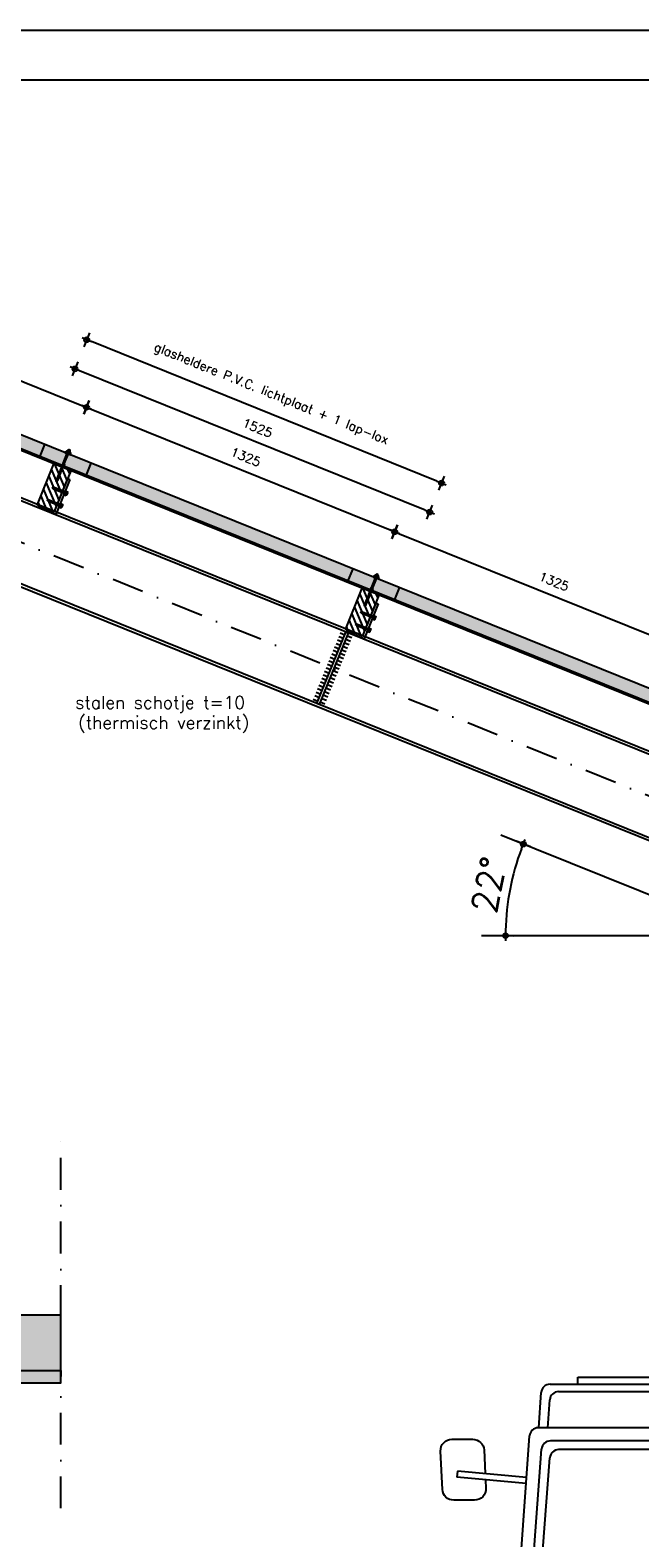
# Model space of a CAD drawing. Extents: x 0 to 38100, y 0 to 35640.
# Tile 32 of 42: x 15469 to 17898, y 29628 to 35640. Entities that reach past the tile are written whole.
import ezdxf

# ---------------------------------------------------------------- set-up
doc = ezdxf.new("R2010")
doc.units = 0
doc.header["$LTSCALE"] = 20
doc.header["$PDMODE"] = 1
doc.header["$PDSIZE"] = -3
doc.linetypes.add('DASHDOT2', pattern=[12.7, 6.35, -3.175, 0, -3.175])
doc.layers.get('0').update_dxf_attribs({"linetype": 'CONTINUOUS'})
doc.layers.get('DEFPOINTS').update_dxf_attribs({"linetype": 'CONTINUOUS'})
for name, color, linetype in [('A--A16--_F123-_SOLID', 27, 'CONTINUOUS'), ('A--A27--_F123-_SOLID', 7, 'CONTINUOUS'), ('A--A28H-_F-2--', 9, 'CONTINUOUS'), ('A--L$1A-_AFBREEKLIJN', 1, 'DASHDOT2'), ('A--L$2A-', 7, 'CONTINUOUS'), ('A--L$2A-_F123-', 1, 'CONTINUOUS'), ('A--L16--', 7, 'CONTINUOUS'), ('A--L16--_F-23-', 7, 'CONTINUOUS'), ('A--L16--_F123-', 3, 'CONTINUOUS'), ('A--L27--_F123-', 1, 'CONTINUOUS'), ('A--L28--', 7, 'CONTINUOUS'), ('A--L28--_F-23-', 7, 'CONTINUOUS'), ('A--L28H-_F-23-', 7, 'CONTINUOUS'), ('A--L28S-_F123-', 1, 'CONTINUOUS'), ('A--L92--', 7, 'CONTINUOUS'), ('A--L92--_F123-', 7, 'CONTINUOUS'), ('A--M$1A-_F123-_MAATV', 7, 'CONTINUOUS'), ('A--T$1A-_F123-_0_18MM', 1, 'CONTINUOUS'), ('A--T$1A-_F123-_0_25MM', 2, 'CONTINUOUS'), ('X--LR---_CP', 7, 'CONTINUOUS')]:
    doc.layers.add(name, color=color, linetype=linetype)
doc.styles.add('0_25', font='ROMANS.shx', dxfattribs={"height": 50})
doc.styles.add('MISO', font='ROMANS.shx')
doc.dimstyles.new('DLV18', dxfattribs={"dimscale": 20, "dimtxt": 1.8, "dimasz": 1, "dimexe": 0, "dimexo": 0, "dimgap": 0, "dimtad": 0, "dimdec": 0, "dimrnd": 1, "dimzin": 0, "dimtxsty": 'MISO', "dimblk1": '$DIMDLV', "dimblk2": '$DIMDLV', "dimsah": 1, "dimcen": 0, "dimse1": 1, "dimse2": 1, "dimclrd": 256, "dimclre": 256, "dimclrt": 1, "dimazin": 3, "dimtfac": 1, "dimtdec": 0, "dimtix": 1, "dimtmove": 0, "dimatfit": 3, "dimtvp": 1.5, "dimtolj": 1, "dimtzin": 0})
doc.dimstyles.new('DLV50', dxfattribs={"dimscale": 20, "dimtxt": 5, "dimasz": 1, "dimexe": 0, "dimexo": 0, "dimgap": 0, "dimtad": 0, "dimdec": 0, "dimrnd": 1, "dimzin": 0, "dimtxsty": 'MISO', "dimblk1": '$DIMDLV', "dimblk2": '$DIMDLV', "dimsah": 1, "dimcen": 0, "dimse1": 1, "dimse2": 1, "dimclrd": 256, "dimclre": 256, "dimclrt": 4, "dimazin": 3, "dimtfac": 1, "dimtdec": 0, "dimtix": 1, "dimtmove": 0, "dimatfit": 3, "dimtvp": 0.86, "dimtolj": 1, "dimtzin": 0})

# ---------------------------------------------------------------- blocks, each defined once
blk = doc.blocks.new('QD28001-')
at = {"layer": 'A--L28--_F-23-', "color": 8, "linetype": 'CONTINUOUS'}
for p, q in [((-3.8, -0.3), (-3.4, 0)), ((-3.4, 0), (3.4, 0)), ((3.4, 0), (3.8, -0.3)), ((-5, -8.1), (-11, -9.7)), ((-11, -10.7), (-11, -9.7)), ((-11, -9.7), (11, -9.7)), ((11, -10.7), (-11, -10.7)), ((-5.5, -7.3), (-4.5, -6.1)), ((-5, -8.1), (-5.5, -7.3)), ((5.5, -7.3), (-5.5, -7.3)), ((5, -8.1), (-5, -8.1)), ((-3.8, -4.8), (-3.8, -0.3)), ((3.8, -4.8), (-3.8, -4.8)), ((3.8, -4.8), (-3.8, -4.8)), ((-2.5, -59), (-2.5, -15.2)), ((-1.9, -4.8), (-1.9, -0.3)), ((1.9, -4.8), (1.9, -0.3)), ((2.5, -59), (2.5, -15.2)), ((3.8, -0.3), (3.8, -4.8)), ((4.5, -6.1), (5.5, -7.3)), ((5, -8.1), (5.5, -7.3)), ((11, -9.7), (5, -8.1)), ((11, -10.7), (11, -9.7)), ((3.3, -89.4), (-3.2, -88)), ((3.3, -91.9), (-3.2, -90.6)), ((3.3, -94.5), (-3.2, -93.1)), ((3.3, -97), (-3.2, -95.7)), ((3.3, -99.6), (-3.2, -98.2)), ((3.3, -102.1), (-3.2, -100.7)), ((3.3, -104.7), (-3.2, -103.3)), ((3.3, -107.2), (-3.2, -105.8)), ((3.3, -109.8), (-3.2, -108.4)), ((3.3, -112.3), (-3.2, -110.9)), ((3.3, -114.9), (-3.2, -113.5)), ((3.3, -117.4), (-3.2, -116)), ((3.3, -120), (-3.2, -118.6)), ((-2.5, -84.4), (-2.5, -67)), ((-2.5, -84.4), (-2.1, -86.8)), ((-2.1, -87.6), (-2.1, -86.8)), ((-2.1, -88.4), (-2.1, -90.2)), ((-2.1, -90.9), (-2.1, -92.7)), ((-2.1, -93.5), (-2.1, -95.3)), ((-2.1, -96), (-2.1, -97.8)), ((-2.1, -98.6), (-2.1, -100.4)), ((-2.1, -101.1), (-2.1, -102.9)), ((-2.1, -103.7), (-2.1, -105.5)), ((-2.1, -106.2), (-2.1, -108)), ((-2.1, -108.8), (-2.1, -110.6)), ((-2.1, -111.3), (-2.1, -113.1)), ((-2.1, -113.9), (-2.1, -115.7)), ((-2.1, -116.4), (-2.1, -118.2)), ((-2.1, -118.9), (-2.1, -120.8)), ((3.3, -86.8), (0.1, -86.2)), ((2.1, -89), (2.1, -87.2)), ((2.1, -89.7), (2.1, -91.6)), ((2.1, -92.3), (2.1, -94.1)), ((2.1, -94.8), (2.1, -96.7)), ((2.1, -97.4), (2.1, -99.2)), ((2.1, -99.9), (2.1, -101.8)), ((2.1, -102.5), (2.1, -104.3)), ((2.1, -105), (2.1, -106.9)), ((2.1, -107.6), (2.1, -109.4)), ((2.1, -110.1), (2.1, -111.9)), ((2.1, -112.7), (2.1, -114.5)), ((2.1, -115.2), (2.1, -117)), ((2.1, -117.8), (2.1, -119.6)), ((2.5, -84.4), (2.2, -86.3)), ((2.5, -84.4), (2.5, -67)), ((3.3, -130.1), (-0.2, -129.4)), ((3.3, -127.5), (0.1, -126.9)), ((3.3, -132.6), (0.3, -132)), ((2.1, -120.3), (2.1, -127)), ((2.1, -120.3), (2.1, -122.1)), ((2.1, -127.9), (2.1, -129.7)), ((2.1, -130.4), (2.1, -132.3))]:
    blk.add_line(p, q, dxfattribs=at)
for points in [[(6.2, -6.1), (-6.2, -6.1), (-6.2, -4.8), (6.2, -4.8)], [(-2.1, -87.6), (3.3, -89.4), (2.1, -89.7), (-3.2, -88)], [(-2.1, -90.2), (3.3, -91.9), (2.1, -92.3), (-3.2, -90.6)], [(-2.1, -92.7), (3.3, -94.5), (2.1, -94.8), (-3.2, -93.1)], [(-2.1, -95.3), (3.3, -97), (2.1, -97.4), (-3.2, -95.7)], [(-2.1, -97.8), (3.3, -99.6), (2.1, -99.9), (-3.2, -98.2)], [(-2.1, -100.4), (3.3, -102.1), (2.1, -102.5), (-3.2, -100.7)], [(-2.1, -102.9), (3.3, -104.7), (2.1, -105), (-3.2, -103.3)], [(-2.1, -105.5), (3.3, -107.2), (2.1, -107.6), (-3.2, -105.8)], [(-2.1, -108), (3.3, -109.8), (2.1, -110.1), (-3.2, -108.4)], [(-2.1, -110.6), (3.3, -112.3), (2.1, -112.7), (-3.2, -110.9)], [(-2.1, -113.1), (3.3, -114.9), (2.1, -115.2), (-3.2, -113.5)], [(-2.1, -115.7), (3.3, -117.4), (2.1, -117.8), (-3.2, -116)], [(-2.1, -118.2), (3.3, -120), (2.1, -120.3), (-3.2, -118.6)], [(2.1, -87.2), (0.1, -86.2), (2.1, -86.3), (3.3, -86.8)], [(2.1, -127.9), (0.1, -126.9), (2.1, -127), (3.3, -127.5)]]:
    blk.add_lwpolyline(points, close=True, dxfattribs=at)
for points in [[(-2.5, -67), (-1.9, -63.3), (-1.9, -59), (-3.7, -59, 0.215905), (-2.5, -67, 0.240288)], [(2.5, -67), (1.9, -63.3), (1.9, -59), (3.7, -59, -0.215905), (2.5, -67, -0.240288)], [(-2.1, -126.5, -0.245375), (-1.3, -126.9, -0.082052), (-0.2, -129.2, -0.040501), (0.3, -131.9, -0.029739), (0.5, -135.6, -0.004166)]]:
    blk.add_lwpolyline(points, format="xyb", dxfattribs=at)
for points in [[(-2.1, -118.9), (-2.1, -128.3), (-3.2, -128.7), (-2.1, -129.1), (-2.1, -130.9), (-3.2, -131.3), (-2.1, -131.6), (-2.1, -134), (0, -136.1), (2.1, -134), (2.1, -133)], [(-0.3, -128.9), (3.3, -130.1), (2.1, -130.4), (-0.1, -129.7)], [(0.3, -131.7), (3.3, -132.6), (2.1, -133), (0.4, -132.4)]]:
    blk.add_lwpolyline(points, dxfattribs=at)
for centre, radius, start, end in [((-2.9, -1.6), 1.57, 52.12053, 127.87947), ((0, -5.8), 5.77, 70.52918, 109.47082), ((2.9, -1.6), 1.57, 52.12053, 127.87947), ((-5.9, -16.8), 6.13, 100.63959, 178.42907), ((0, -65.2), 50, 76.11686, 103.88314), ((5.8, -16.8), 6.13, 1.57098, 79.36096)]:
    blk.add_arc(centre, radius, start, end, dxfattribs=at)
at = {"layer": 'X--LR---_CP', "linetype": 'CONTINUOUS'}
blk.add_point((0, 0), dxfattribs=at)
blk = doc.blocks.new('QD28002-')
at = {"layer": 'A--L28--_F-23-', "color": 8, "linetype": 'CONTINUOUS'}
for p, q in [((-10.2, 0), (-10.2, 3)), ((10.3, 3), (-10.2, 3)), ((10.3, 0), (-10.2, 0)), ((-7.5, 10.5), (7.5, 10.5)), ((-7.5, 3), (-7.5, 10.5)), ((-3.8, 3), (-3.8, 10.5)), ((0, 15), (0, -54.5)), ((3.7, 3), (3.7, 10.5)), ((7.5, 3), (7.5, 10.5)), ((10.3, 0), (10.3, 3)), ((-1.9, 0), (-4.7, -1)), ((4.7, -2.2), (-4.7, -5.5)), ((4.7, -6.7), (-4.7, -10)), ((4.7, -11.2), (-4.7, -14.5)), ((4.7, -15.7), (-4.7, -19)), ((4.7, -20.2), (-4.7, -23.5)), ((4.7, -24.7), (-4.7, -28)), ((4.7, -29.2), (-4.7, -32.5)), ((4.7, -33.7), (-4.7, -37)), ((4.7, -38.2), (-4.7, -41.5)), ((4.7, -42.7), (-4.7, -46)), ((-3.2, 0), (-3.2, -46.3)), ((-3.2, -46.3), (-1.5, -50)), ((1.5, -50), (-1.5, -50)), ((3.2, -46.3), (1.5, -50)), ((3.2, 0), (3.2, -46.3))]:
    blk.add_line(p, q, dxfattribs=at)
for centre, major_axis, ratio, start_param, end_param in [((-5.6, 9), (-1.87, 0), 0.8, -3.141593, 0), ((0, 9), (-3.75, 0), 0.4, 3.141592, 6.283189), ((5.6, 9), (-1.87, 0), 0.8, -3.141593, 0)]:
    blk.add_ellipse(centre, major_axis=major_axis, ratio=ratio, start_param=start_param, end_param=end_param, dxfattribs=at)
at = {"layer": 'X--LR---_CP', "linetype": 'CONTINUOUS'}
blk.add_point((0, 0), dxfattribs=at)
blk = doc.blocks.new('*X7')
at = {"color": 0}
for p, q in [((16538.7, 19791.4), (16608.4, 19861.1)), ((16538.7, 19819.7), (16580.2, 19861.1)), ((16538.7, 19848), (16551.9, 19861.1)), ((16538.7, 19763.1), (16613.7, 19838.1)), ((16538.7, 19734.8), (16613.7, 19809.8)), ((16538.7, 19706.6), (16613.7, 19781.6)), ((16546.6, 19686.1), (16613.7, 19753.3)), ((16574.9, 19686.1), (16613.7, 19725)), ((16603.2, 19686.1), (16613.7, 19696.7))]:
    blk.add_line(p, q, dxfattribs=at)
blk = doc.blocks.new('QD28H46-')
at = {"layer": 'A--L28H-_F-23-', "color": 2}
blk.add_lwpolyline([(0, 0), (0, 175), (75, 175), (75, 0)], close=True, dxfattribs=at)
at = {"layer": 'X--LR---_CP'}
blk.add_point((0, 0), dxfattribs=at)
at = {"layer": 'A--A28H-_F-2--'}
blk.add_blockref('*X7', (-16538.7, -19686.1), dxfattribs=at)
blk = doc.blocks.new('QD20601-')
at = {"layer": 'A--L28--_F-23-', "color": 1, "linetype": 'CONTINUOUS'}
blk.add_lwpolyline([(-9, 141), (-9, -9), (66, -9), (66, 0), (0, 0), (0, 0), (0, 141)], close=True, dxfattribs=at)
at = {"layer": 'X--LR---_CP', "linetype": 'CONTINUOUS'}
blk.add_point((0, 0), dxfattribs=at)
blk = doc.blocks.new('QD28003-')
at = {"layer": 'X--LR---_CP', "linetype": 'CONTINUOUS'}
blk.add_point((0, 0), dxfattribs=at)
at = {"layer": 'A--L28--', "color": 1, "linetype": 'CONTINUOUS'}
for name, p in [('QD28001-', (0, 74.1)), ('QD28H46-', (-37.5, -175)), ('QD20601-', (-37.5, -175))]:
    blk.add_blockref(name, p, dxfattribs=at)
at = {"layer": 'A--L28--', "color": 1, "linetype": 'CONTINUOUS', "rotation": 90}
for p in [(-46.5, -91), (-46.5, -144.3)]:
    blk.add_blockref('QD28002-', p, dxfattribs=at)
blk = doc.blocks.new('$DIMDLV')
at = {"color": 0}
for p, q in [((-1, 0), (1, 0)), ((0, -1.5), (0, 1.5))]:
    blk.add_line(p, q, dxfattribs=at)
blk.add_circle((0, 0), 0.5, dxfattribs=at)
blk = doc.blocks.new('*D98')
at = {"layer": 'A--M$1A-_F123-_MAATV'}
blk.add_line((15711.7, 34128.6), (16903.2, 33647.2), dxfattribs=at)
at = {"layer": 'DEFPOINTS', "color": 0}
for p in [(15596.7, 33897.3), (16921.7, 33639.7), (16825.2, 33401)]:
    blk.add_point(p, dxfattribs=at)
at = {"layer": 'A--M$1A-_F123-_MAATV', "xscale": 20, "yscale": 20, "zscale": 20}
for p, rotation in [((15693.2, 34136.1), 157.9999999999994), ((16921.7, 33639.7), 337.9999999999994)]:
    blk.add_blockref('$DIMDLV', p, dxfattribs=dict(at, rotation=rotation))
at = {"layer": 'A--M$1A-_F123-_MAATV', "color": 1, "insert": (16327.7, 33938), "char_height": 36, "attachment_point": 5, "rotation": 338, "style": 'MISO'}
blk.add_mtext('\\A1;1325', dxfattribs=at)
blk = doc.blocks.new('*D97')
at = {"layer": 'A--M$1A-_F123-_MAATV'}
blk.add_line((17042.7, 33725.7), (15665.8, 34282), dxfattribs=at)
at = {"layer": 'DEFPOINTS', "color": 0}
for p in [(15647.3, 34289.4), (15525.5, 33988.1), (16939.5, 33416.8)]:
    blk.add_point(p, dxfattribs=at)
at = {"layer": 'A--M$1A-_F123-_MAATV', "xscale": 20, "yscale": 20, "zscale": 20}
for p, rotation in [((15647.3, 34289.4), 157.9999999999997), ((17061.2, 33718.2), 337.9999999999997)]:
    blk.add_blockref('$DIMDLV', p, dxfattribs=dict(at, rotation=rotation))
at = {"layer": 'A--M$1A-_F123-_MAATV', "color": 1, "insert": (16374.5, 34053.9), "char_height": 36, "attachment_point": 5, "rotation": 338, "style": 'MISO'}
blk.add_mtext('\\A1;1525', dxfattribs=at)
blk = doc.blocks.new('*D94')
at = {"layer": 'A--M$1A-_F123-_MAATV'}
blk.add_line((14483.2, 34625), (15674.6, 34143.6), dxfattribs=at)
at = {"layer": 'DEFPOINTS', "color": 0}
for p in [(14368.2, 34393.7), (15693.2, 34136.1), (15596.7, 33897.3)]:
    blk.add_point(p, dxfattribs=at)
at = {"layer": 'A--M$1A-_F123-_MAATV', "xscale": 20, "yscale": 20, "zscale": 20}
for p, rotation in [((14464.7, 34632.4), 157.9999999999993), ((15693.2, 34136.1), 337.9999999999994)]:
    blk.add_blockref('$DIMDLV', p, dxfattribs=dict(at, rotation=rotation))
at = {"layer": 'A--M$1A-_F123-_MAATV', "color": 1, "insert": (15099.1, 34434.3), "char_height": 36, "attachment_point": 5, "rotation": 338, "style": 'MISO'}
blk.add_mtext('\\A1;1325', dxfattribs=at)
blk = doc.blocks.new('*D99')
at = {"layer": 'A--M$1A-_F123-_MAATV'}
blk.add_line((16940.2, 33632.2), (18131.7, 33150.9), dxfattribs=at)
at = {"layer": 'DEFPOINTS', "color": 0}
for p in [(16825.2, 33401), (18150.2, 33143.4), (18053.8, 32904.6)]:
    blk.add_point(p, dxfattribs=at)
at = {"layer": 'A--M$1A-_F123-_MAATV', "xscale": 20, "yscale": 20, "zscale": 20}
for p, rotation in [((16921.7, 33639.7), 158), ((18150.2, 33143.4), 337.9999999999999)]:
    blk.add_blockref('$DIMDLV', p, dxfattribs=dict(at, rotation=rotation))
at = {"layer": 'A--M$1A-_F123-_MAATV', "color": 1, "insert": (17556.2, 33441.6), "char_height": 36, "attachment_point": 5, "rotation": 338, "style": 'MISO'}
blk.add_mtext('\\A1;1325', dxfattribs=at)
blk = doc.blocks.new('*D93')
at = {"layer": 'A--M$1A-_F123-_MAATV', "linetype": 'CONTINUOUS'}
blk.add_arc((18338.2, 32029.3), 975.1, 159.17521, 178.82479, dxfattribs=at)
at = {"layer": 'DEFPOINTS', "color": 0, "linetype": 'CONTINUOUS'}
for p in [(17344.8, 32430.7), (17394.9, 32276.2), (17266.7, 32029.3), (18338.2, 32029.3), (18338.2, 32029.3)]:
    blk.add_point(p, dxfattribs=at)
at = {"layer": 'A--M$1A-_F123-_MAATV', "linetype": 'CONTINUOUS', "xscale": 20, "yscale": 20, "zscale": 20}
for p, rotation in [((17434.1, 32394.6), 68.58760538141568), ((17363.1, 32029.3), 269.4123946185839)]:
    blk.add_blockref('$DIMDLV', p, dxfattribs=dict(at, rotation=rotation))
at = {"layer": 'A--M$1A-_F123-_MAATV', "color": 4, "linetype": 'CONTINUOUS', "insert": (17296.6, 32231.8), "char_height": 100, "attachment_point": 5, "rotation": 79, "style": 'MISO'}
blk.add_mtext('\\A1;22°', dxfattribs=at)
blk = doc.blocks.new('QD92011-')
at = {"layer": 'A--L92--_F123-', "color": 1}
for p, q in [((-506.2, 2666.2), (184.2, 2666.2)), ((-394.7, 2695), (213.2, 2695)), ((-394.7, 2666.2), (-394.7, 2695)), ((279.3, 2695), (394.7, 2695)), ((285.8, 2666.2), (506.2, 2666.2)), ((394.7, 2666.2), (394.7, 2695)), ((-551.1, 2492.5), (-541.1, 2633.7)), ((-515.2, 2492.5), (-507.3, 2604.3)), ((-472.4, 2636.8), (163.4, 2636.8)), ((148.4, 2277.3), (148.4, 2606.5)), ((217.1, 2580.3), (250, 2604.7)), ((282.3, 2636.8), (472.4, 2636.8)), ((515.2, 2492.5), (507.3, 2604.3)), ((551.1, 2492.5), (541.1, 2633.7)), ((217.1, 2277.3), (217.1, 2580.3)), ((148.4, 2492.5), (-552.9, 2492.5)), ((551.1, 2492.5), (217.1, 2492.5)), ((-641.2, 1723.8), (-587.8, 2460)), ((-586.3, 1784.5), (-539.5, 2408)), ((148.4, 2440.5), (-504.6, 2440.5)), ((148.4, 2405.5), (-472, 2405.5)), ((504.6, 2440.5), (217.1, 2440.5)), ((472, 2405.5), (217.1, 2405.5)), ((586.3, 1784.5), (539.5, 2408)), ((641.2, 1723.8), (587.8, 2460)), ((-548.7, 1819.5), (-506.9, 2373)), ((548.7, 1819.5), (506.9, 2373)), ((-875.4, 2319.9), (-877.6, 2295.5)), ((-601.6, 2270.6), (-877.6, 2295.5)), ((-599.8, 2295.1), (-875.4, 2319.9)), ((599.8, 2295.1), (875.4, 2319.9)), ((601.6, 2270.6), (877.6, 2295.5)), ((875.4, 2319.9), (877.6, 2295.5)), ((112.1, 2178.9), (148.4, 2277.3)), ((148.4, 2277.3), (217.1, 2277.3)), ((182.8, 2277.3), (182.8, 1687.3)), ((253.5, 2178.9), (217.1, 2277.3)), ((112.1, 1687.3), (112.1, 2178.9)), ((253.5, 1687.3), (253.5, 2178.9)), ((-1067.7, 1757.7), (-1067.7, 1695.7)), ((-638.7, 1757.7), (-1067.7, 1757.7)), ((-940.3, 1693.6), (-940.3, 1757.7)), ((-551.4, 1746.9), (112.1, 1746.9)), ((-513.8, 1782), (112.1, 1782)), ((253.5, 1782), (513.8, 1782)), ((253.5, 1746.9), (551.4, 1746.9)), ((638.7, 1757.7), (1067.7, 1757.7)), ((940.3, 1693.6), (940.3, 1757.7)), ((1067.7, 1757.7), (1067.7, 1695.7)), ((-1067.7, 1695.7), (-641.2, 1688.8)), ((-641.2, 929.8), (-641.2, 1723.8)), ((112.1, 1710.4), (-641.2, 1710.4)), ((-599.2, 1710.4), (-599.2, 1058.1)), ((264, 1687.3), (-264, 1687.3)), ((641.2, 1710.4), (253.5, 1710.4)), ((599.2, 1710.4), (599.2, 1058.1)), ((641.2, 929.8), (641.2, 1723.8)), ((1067.7, 1695.7), (641.2, 1688.8)), ((-293.7, 1670.9), (-599.2, 1670.9)), ((-524, 1636.4), (-438.4, 1636.4)), ((-484.6, 1133), (-484.6, 1636.4)), ((-363.2, 1670.9), (-363.2, 1098.5)), ((-299, 1652.9), (-311.2, 959.6)), ((229.6, 1652.3), (-229.6, 1652.3)), ((293.7, 1670.9), (599.2, 1670.9)), ((299, 1652.9), (311.2, 959.6)), ((363.2, 1670.9), (363.2, 1098.5)), ((524, 1636.4), (438.4, 1636.4)), ((484.6, 1133), (484.6, 1636.4)), ((-559, 1168), (-559, 1601.4)), ((-403.4, 1601.4), (-403.4, 1168)), ((-264.6, 1617.9), (-271.7, 1215.2)), ((264.6, 1617.9), (271.7, 1215.2)), ((403.4, 1601.4), (403.4, 1168)), ((559, 1168), (559, 1601.4)), ((-1067.9, 117.1), (-1067.9, 1515)), ((1067.9, 117.1), (1067.9, 1515)), ((-913.5, 1238.7), (-781.4, 1238.7)), ((913.5, 1238.7), (781.4, 1238.7)), ((-993.5, 80), (-993.5, 1158.7)), ((-701.4, 1158.7), (-701.4, 80)), ((-236.7, 1179.6), (236.7, 1179.6)), ((220.5, 1144.6), (118.6, 1144.6)), ((701.4, 1158.7), (701.4, 80)), ((993.5, 80), (993.5, 1158.7)), ((-308.8, 1098.5), (-599.2, 1098.5)), ((-438.4, 1133), (-524, 1133)), ((68.6, 1094.6), (68.6, 1055.3)), ((270.5, 1055.3), (270.5, 1094.6)), ((308.8, 1098.5), (599.2, 1098.5)), ((438.4, 1133), (524, 1133)), ((-641.2, 1058.1), (-309.5, 1058.1)), ((641.2, 1058.1), (309.5, 1058.1)), ((118.6, 1005.3), (220.5, 1005.3)), ((-300.1, 929.8), (-641.2, 929.8)), ((-578.1, 902), (-380.8, 902)), ((-578.1, 751.6), (-578.1, 902)), ((-380.8, 902), (-380.8, 929.8)), ((-311.2, 959.6), (311.2, 959.6)), ((306, 929.8), (-306, 929.8)), ((-306, 929.8), (-306, 808.9)), ((-259.8, 929.8), (-259.8, 959.6)), ((-97.9, 929.8), (-97.9, 808.9)), ((-56.9, 929.8), (-56.9, 808.9)), ((56.9, 929.8), (56.9, 808.9)), ((97.9, 929.8), (97.9, 808.9)), ((259.8, 929.8), (259.8, 959.6)), ((300.1, 929.8), (641.2, 929.8)), ((306, 929.8), (306, 808.9)), ((380.8, 902), (380.8, 929.8)), ((578.1, 902), (380.8, 902)), ((578.1, 751.6), (578.1, 902)), ((-306, 808.9), (306, 808.9)), ((-283.4, 716.9), (-283.4, 808.9)), ((-161.5, 808.9), (-75.2, 675.5)), ((161.5, 808.9), (75.2, 675.5)), ((283.4, 716.9), (283.4, 808.9)), ((-653.5, 752.1), (-701.4, 752.1)), ((-618.5, 716.9), (-653.5, 752.1)), ((-399, 751.6), (-578.1, 751.6)), ((-381.2, 716.9), (-399, 751.6)), ((381.2, 716.9), (399, 751.6)), ((399, 751.6), (578.1, 751.6)), ((618.5, 716.9), (653.5, 752.1)), ((653.5, 752.1), (701.4, 752.1)), ((-102, 716.9), (-701.4, 716.9)), ((-81.9, 685.8), (-701.4, 685.8)), ((-75.2, 675.5), (-75.2, 559.9)), ((75.2, 675.5), (75.2, 559.9)), ((81.9, 685.8), (701.4, 685.8)), ((102, 716.9), (701.4, 716.9)), ((-701.4, 491.8), (-532.2, 566.8)), ((-567.9, 551), (-567.9, 116.3)), ((-532.2, 566.8), (-127.1, 530.9)), ((-75.2, 559.9), (75.2, 559.9)), ((532.2, 566.8), (127.1, 530.9)), ((701.4, 491.8), (532.2, 566.8)), ((567.9, 551), (567.9, 116.3)), ((-127.1, 530.9), (-63.7, 490.4)), ((-63.7, 490.4), (63.7, 490.4)), ((127.1, 530.9), (63.7, 490.4)), ((-781.4, 0), (-913.5, 0)), ((781.4, 0), (913.5, 0))]:
    blk.add_line(p, q, dxfattribs=at)
for points in [[(250, 2604.7, 0.14909), (262.3, 2608.2, 0.107086), (274.9, 2620.7, 0.075711), (282.6, 2637.9, 0.062535), (285.8, 2660.3, 0.062535), (283.5, 2682.9, 0.075711), (276.5, 2700.4, 0.107086), (264.5, 2713.4, 0.14909), (252.3, 2717.4, 0.14909), (240, 2713.9, 0.107086), (227.4, 2701.4, 0.075711), (219.8, 2684.2, 0.062535), (216.5, 2661.8, 0.062535), (218.8, 2639.2, 0.075711), (225.8, 2621.7, 0.107086), (237.8, 2608.7, 0.14909)], [(-220.5, 1144.6), (-118.6, 1144.6, -0.414214), (-68.6, 1094.6), (-68.6, 1055.3, -0.414214), (-118.6, 1005.3), (-220.5, 1005.3, -0.414214), (-270.5, 1055.3), (-270.5, 1094.6, -0.414214)]]:
    blk.add_lwpolyline(points, format="xyb", close=True, dxfattribs=at)
for points in [[(-763.3, 2285.2), (-761.6, 2251.2, -0.428618), (-806.6, 2204), (-889.8, 2204, -0.399954), (-934.7, 2246.8), (-942.2, 2399.8, -0.428618), (-897.3, 2447)], [(-897.3, 2447), (-814.1, 2447, -0.399954), (-769.1, 2404.2), (-764.5, 2309.9, -0.428618)], [(763.3, 2285.2), (761.6, 2251.2, 0.428618), (806.6, 2204), (889.8, 2204, 0.399954), (934.7, 2246.8), (942.2, 2399.8, 0.428618), (897.3, 2447)], [(897.3, 2447), (814.1, 2447, 0.399954), (769.1, 2404.2), (764.5, 2309.9, 0.428618)], [(8.8, 1861.2, 0.041003), (-85.7, 1853.5, 0.054053), (-155.1, 1834.1, 0.097097), (-210.4, 1798.4, 0.180079), (-222.8, 1772.4, 0.055719)], [(112.1, 1851.9, 0.006686), (103.3, 1853.5, 0.041003), (8.8, 1861.2, 0.041003)], [(112.1, 1851.9, 0.006686), (103.3, 1853.5, 0.041003), (8.8, 1861.2, 0.041003)], [(112.1, 1851.9, 0.006686), (103.3, 1853.5, 0.041003), (8.8, 1861.2, 0.041003)], [(112.1, 1851.9, 0.006686), (103.3, 1853.5, 0.041003), (8.8, 1861.2, 0.041003)], [(112.1, 1851.9, 0.006686), (103.3, 1853.5, 0.041003), (8.8, 1861.2, 0.041003)], [(112.1, 1851.9, 0.006686), (103.3, 1853.5, 0.041003), (8.8, 1861.2, 0.041003)], [(112.1, 1851.9, 0.006686), (103.3, 1853.5, 0.041003), (8.8, 1861.2, 0.041003)]]:
    blk.add_lwpolyline(points, format="xyb", dxfattribs=at)
at = {"layer": 'A--L92--_F123-', "color": 1, "const_width": 15}
for points in [[(265, 1599.8), (-265, 1599.8)], [(265.9, 1547.2), (-265.9, 1547.2)], [(267.7, 1442.1), (-267.7, 1442.1)], [(266.8, 1494.7), (-266.8, 1494.7)], [(268.7, 1389.6), (-268.7, 1389.6)], [(269.6, 1337), (-269.6, 1337)], [(270.5, 1284.4), (-270.5, 1284.4)]]:
    blk.add_lwpolyline(points, dxfattribs=at)
blk.add_lwpolyline([(271.4, 1231.9), (-271.4, 1231.9)], close=True, dxfattribs=at)
at = {"layer": 'A--L92--_F123-', "color": 1}
for points in [[(-270.5, 1144.6), (-68.6, 1144.6), (-68.6, 1005.3), (-270.5, 1005.3)], [(270.5, 1144.6), (68.6, 1144.6), (68.6, 1005.3), (270.5, 1005.3)]]:
    blk.add_lwpolyline(points, close=True, dxfattribs=at)
blk.add_circle((0, 623.1), 46.3, dxfattribs=at)
for centre, radius, start, end in [((354.3, 2523.7), 221.9, 121.01373, 158.0815), ((-506.2, 2631.2), 35, 90, 175.95648), ((506.2, 2631.2), 35, 4.04352, 90), ((-472.4, 2601.8), 35, 90, 175.95648), ((472.4, 2601.8), 35, 4.04352, 90), ((-552.9, 2457.5), 35, 90, 175.85671), ((552.9, 2457.5), 35, 4.14329, 90), ((-504.6, 2405.5), 35, 90, 175.85671), ((-472, 2370.5), 35, 90, 175.85671), ((472, 2370.5), 35, 4.14329, 90), ((504.6, 2405.5), 35, 4.14329, 90), ((-513.8, 1817), 35, 175.85671, 270), ((513.8, 1817), 35, 270, 4.14329), ((-551.4, 1781.9), 35, 175.85671, 270), ((551.4, 1781.9), 35, 270, 4.14329), ((-264, 1652.3), 35, 90, 178.98978), ((264, 1652.3), 35, 1.01022, 90), ((-817.1, 1148.5), 484.3, 68.70107, 114.99756), ((-524, 1601.4), 35, 90, 180), ((-438.4, 1601.4), 35, 0, 90), ((-229.6, 1617.3), 35, 90, 178.98978), ((229.6, 1617.3), 35, 1.01022, 90), ((438.4, 1601.4), 35, 90, 180), ((524, 1601.4), 35, 0, 90), ((817.1, 1148.5), 484.3, 65.00244, 111.29893), ((-987.9, 1515), 80, 114.99756, 180), ((987.9, 1515), 80, 0, 65.00244), ((-913.5, 1158.7), 80, 90, 180), ((-781.4, 1158.7), 80, 0, 90), ((-236.7, 1214.6), 35, 178.98978, 270), ((236.7, 1214.6), 35, 270, 1.01022), ((781.4, 1158.7), 80, 90, 180), ((913.5, 1158.7), 80, 0, 90), ((-524, 1168), 35, 180, 270), ((-438.4, 1168), 35, 270, 0), ((118.6, 1094.6), 50, 90, 180), ((220.5, 1094.6), 50, 0, 90), ((438.4, 1168), 35, 180, 270), ((524, 1168), 35, 270, 0), ((118.6, 1055.3), 50, 180, 270), ((220.5, 1055.3), 50, 270, 0), ((-987.9, 117.1), 80, 180, 245.00244), ((-913.5, 80), 80, 180, 270), ((-781.4, 80), 80, 270, 0), ((-647.9, 116.3), 80, 294.7405, 0), ((647.9, 116.3), 80, 180, 245.2595), ((781.4, 80), 80, 180, 270), ((913.5, 80), 80, 270, 0), ((987.9, 117.1), 80, 294.99756, 0), ((-817.1, 483.5), 484.3, 245.00244, 251.48443), ((-817.1, 483.5), 484.3, 276.51022, 294.7405), ((817.1, 483.5), 484.3, 245.2595, 263.48978), ((817.1, 483.5), 484.3, 288.51557, 294.99756)]:
    blk.add_arc(centre, radius, start, end, dxfattribs=at)
blk = doc.blocks.new('*U218')
at = {"layer": 'A--A16--_F123-_SOLID', "color": 11}
for points in [[(0, 0), (0, 25), (3298.9, 0), (3298.9, 25)], [(3298.9, 0), (3298.9, -25), (0, 0), (0, -25)]]:
    blk.add_solid(points, dxfattribs=at)
at = {"layer": 'A--L16--_F-23-', "color": 3, "linetype": 'CONTINUOUS'}
for points in [[(0, 0), (0, 25), (3298.9, 25), (3298.9, 0)], [(0, 0), (0, -25), (3298.9, -25), (3298.9, 0)]]:
    blk.add_lwpolyline(points, dxfattribs=at)
blk = doc.blocks.new('KA-A1-2X')
at = {"layer": 'A--L$2A-_F123-'}
blk.add_lwpolyline([(0, 0), (0, 594), (1261, 594), (1261, 0)], close=True, dxfattribs=at)
at = {"layer": 'A--L$2A-_F123-', "color": 4}
blk.add_lwpolyline([(10, 10), (1251, 10), (1251, 584), (10, 584)], close=True, dxfattribs=at)
blk = doc.blocks.new('*D333')
at = {"layer": 'A--M$1A-_F123-_MAATV'}
blk.add_line((17089.5, 33841.6), (15712.7, 34397.9), dxfattribs=at)
at = {"layer": 'DEFPOINTS', "color": 0}
for p in [(15694.1, 34405.3), (15525.5, 33988.1), (16939.5, 33416.8)]:
    blk.add_point(p, dxfattribs=at)
at = {"layer": 'A--M$1A-_F123-_MAATV', "xscale": 20, "yscale": 20, "zscale": 20}
for p, rotation in [((15694.1, 34405.3), 157.9999999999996), ((17108.1, 33834.1), 337.9999999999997)]:
    blk.add_blockref('$DIMDLV', p, dxfattribs=dict(at, rotation=rotation))
at = {"layer": 'A--M$1A-_F123-_MAATV', "color": 1, "insert": (16428.1, 34186.5), "char_height": 36, "attachment_point": 5, "rotation": 338, "style": 'MISO'}
blk.add_mtext('\\A1;glasheldere P.V.C. lichtplaat + 1 lap-lox', dxfattribs=at)

msp = doc.modelspace()

# ---------------------------------------------------------------- hatches: boundary and pattern name
at = {"layer": 'A--A16--_F123-_SOLID'}
msp.add_hatch(color=256, dxfattribs=at).paths.add_polyline_path([(12291.5, 31015.9), (12291.5, 30295.9), (15590.4, 30295.9), (15590.4, 30515.9), (12641.5, 30515.9), (12641.5, 31185.9), (12641.5, 31315.9), (12141.5, 31315.9), (12141.5, 31165.9), (11991.5, 31165.9), (11991.5, 31015.9)])

# ---------------------------------------------------------------- linework, layer by layer
at = {"layer": 'A--A27--_F123-_SOLID', "color": 7, "linetype": 'CONTINUOUS'}
for points in [[(15689.4, 33859.9), (15691.9, 33865.9), (13047, 34927.5), (13049.4, 34933.5)], [(16918, 33363.5), (16920.4, 33369.6), (20746.6, 31816.7), (20749, 31822.7)]]:
    msp.add_solid(points, dxfattribs=at)
at = {"layer": 'A--A27--_F123-_SOLID', "color": 16, "linetype": 'CONTINUOUS'}
for points in [[(15691.9, 33865.9), (15711, 33913.2), (13321.3, 34823.7), (13340.5, 34870.9)], [(16920.4, 33369.6), (16939.5, 33416.8), (20749, 31822.7), (20768.1, 31870)]]:
    msp.add_solid(points, dxfattribs=at)
at = {"layer": 'A--A27--_F123-_SOLID', "color": 11, "linetype": 'CONTINUOUS'}
msp.add_solid([(16918, 33363.5), (16939.5, 33416.8), (15689.4, 33859.9), (15711, 33913.2)], dxfattribs=at)
at = {"layer": 'A--L$1A-_AFBREEKLIJN'}
msp.add_line((15590.4, 29745.9), (15590.4, 31245.9), dxfattribs=at)
at = {"layer": 'A--L16--_F123-'}
msp.add_lwpolyline([(12291.5, 31015.9), (12291.5, 30295.9), (15590.4, 30295.9), (15590.4, 30515.9), (12641.5, 30515.9), (12641.5, 31185.9), (12641.5, 31315.9), (12141.5, 31315.9), (12141.5, 31165.9), (11991.5, 31165.9), (11991.5, 31015.9)], close=True, dxfattribs=at)
at = {"layer": 'A--L27--_F123-', "color": 8, "linetype": 'CONTINUOUS'}
for p, q in [((20749, 31822.7), (13049.4, 34933.5)), ((20746.6, 31816.7), (13047, 34927.5))]:
    msp.add_line(p, q, dxfattribs=at)
at = {"layer": 'A--L27--_F123-', "color": 1, "linetype": 'CONTINUOUS'}
for p, q in [((20768.1, 31870), (13340.5, 34870.9)), ((15525.5, 33988.1), (15504, 33934.8)), ((15711, 33913.2), (15689.4, 33859.9)), ((16754.1, 33491.8), (16732.5, 33438.4)), ((16939.5, 33416.8), (16918, 33363.5))]:
    msp.add_line(p, q, dxfattribs=at)
at = {"layer": 'A--L28S-_F123-', "color": 1}
for p, q in [((20546.9, 31708.6), (12943.5, 34780.6)), ((20535.4, 31700.8), (12955.5, 34763.3)), ((20228.4, 31493.8), (12955.5, 34432.2)), ((20216.9, 31486), (12955.5, 34419.8))]:
    msp.add_line(p, q, dxfattribs=at)
at = {"layer": 'A--L28S-_F123-', "color": 8, "linetype": 'DASHDOT2'}
msp.add_line((20393.1, 31592.8), (12955.5, 34597.8), dxfattribs=at)
at = {"layer": 'A--L28S-_F123-', "color": 8}
for p, q in [((16687.5, 33194.9), (16706, 33187.4)), ((16693.1, 33208.8), (16711.6, 33201.3)), ((16698.8, 33222.7), (16717.3, 33215.2)), ((16704.4, 33236.6), (16722.9, 33229.1)), ((16720.9, 33197.5), (16739.4, 33190)), ((16726.6, 33211.4), (16745.1, 33203.9)), ((16732.2, 33225.3), (16750.7, 33217.8)), ((16659.2, 33125.4), (16677.8, 33117.9)), ((16664.9, 33139.3), (16683.4, 33131.8)), ((16670.5, 33153.2), (16689.1, 33145.7)), ((16676.2, 33167.1), (16694.7, 33159.6)), ((16681.8, 33181), (16700.4, 33173.5)), ((16692.7, 33128), (16711.2, 33120.5)), ((16698.3, 33141.9), (16716.9, 33134.4)), ((16704, 33155.8), (16722.5, 33148.3)), ((16709.6, 33169.7), (16728.2, 33162.2)), ((16715.3, 33183.6), (16733.8, 33176.1)), ((16636.7, 33069.9), (16655.2, 33062.3)), ((16642.3, 33083.8), (16660.8, 33076.2)), ((16648, 33097.6), (16666.5, 33090.1)), ((16653.6, 33111.5), (16672.1, 33104)), ((16670.1, 33072.5), (16688.6, 33064.9)), ((16675.7, 33086.4), (16694.3, 33078.8)), ((16681.4, 33100.3), (16699.9, 33092.7)), ((16687, 33114.2), (16705.6, 33106.6)), ((16614.1, 33014.3), (16632.6, 33006.7)), ((16619.7, 33028.2), (16638.3, 33020.6)), ((16625.4, 33042.1), (16643.9, 33034.5)), ((16631, 33056), (16649.5, 33048.4)), ((16647.5, 33016.9), (16666.1, 33009.3)), ((16653.2, 33030.8), (16671.7, 33023.2)), ((16658.8, 33044.7), (16677.3, 33037.1)), ((16664.5, 33058.6), (16683, 33051)), ((16597.1, 32972.6), (16615.7, 32965)), ((16602.8, 32986.5), (16621.3, 32978.9)), ((16608.4, 33000.4), (16627, 32992.8)), ((16624.9, 32961.3), (16643.5, 32953.8)), ((16630.6, 32975.2), (16649.1, 32967.7)), ((16636.2, 32989.1), (16654.8, 32981.6)), ((16641.9, 33003), (16660.4, 32995.4))]:
    msp.add_line(p, q, dxfattribs=at)
at = {"layer": 'A--L28S-_F123-', "color": 1}
msp.add_lwpolyline([(16727.2, 33239.5), (16736.4, 33235.7), (16620.9, 32951.3), (16611.6, 32955)], close=True, dxfattribs=at)
at = {"layer": 'A--M$1A-_F123-_MAATV', "linetype": 'CONTINUOUS'}
for q in [(17344.8, 32430.7), (17266.7, 32029.3)]:
    msp.add_line((18338.2, 32029.3), q, dxfattribs=at)
at = {"layer": 'A--T$1A-_F123-_0_18MM', "linetype": 'CONTINUOUS'}
msp.add_lwpolyline([(16616.2, 32953.2, 0, 13.3, 0), (16577.5, 32953.2, 0, 0, 0), (16531.3, 32953.2, 0, 0, 0), (16414, 32953.2, 0, 0, 0)], format="xyseb", dxfattribs=at)

# ---------------------------------------------------------------- block references
at = {"layer": 'A--L$2A-', "xscale": 20, "yscale": 20}
msp.add_blockref('KA-A1-2X', (0, 23760), dxfattribs=at)
at = {"layer": 'A--L16--'}
msp.add_blockref('*U218', (12291.5, 30270.9), dxfattribs=at)
at = {"layer": 'A--L28--', "color": 1, "linetype": 'CONTINUOUS', "xscale": -1, "rotation": 338.0000000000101}
for p in [(15596.7, 33897.3), (16825.2, 33401)]:
    msp.add_blockref('QD28003-', p, dxfattribs=at)
at = {"layer": 'A--L92--'}
msp.add_blockref('QD92011-', (18046.6, 27574.3), dxfattribs=at)

# ---------------------------------------------------------------- texts
at = {"layer": 'A--T$1A-_F123-_0_25MM', "linetype": 'CONTINUOUS', "style": '0_25'}
for s, p in [('stalen schotje t=10', (15648.1, 32934.2)), ('(thermisch verzinkt)', (15660, 32854.2))]:
    msp.add_text(s, height=50, dxfattribs=at).set_placement(p)

# ---------------------------------------------------------------- dimensions: what is measured, and where the dimension line sits
at = {"layer": 'A--M$1A-_F123-_MAATV'}
for p1, p2, distance, picture, middle in [((14368.2, 34393.7), (15596.7, 33897.3), 257.5, '*D94', (15099.1, 34434.3)), ((16939.5, 33416.8), (15525.5, 33988.1), -325, '*D97', (16374.5, 34053.9)), ((15596.7, 33897.3), (16825.2, 33401), 257.5, '*D98', (16327.7, 33938)), ((16825.2, 33401), (18053.8, 32904.6), 257.5, '*D99', (17556.2, 33441.6))]:
    dim = msp.add_aligned_dim(p1=p1, p2=p2, distance=distance, dimstyle='DLV18', dxfattribs=at)
    dim.commit()
    dim.dimension.update_dxf_attribs({"geometry": picture, "text_midpoint": middle})
dim = msp.add_aligned_dim(p1=(16939.5, 33416.8), p2=(15525.5, 33988.1), distance=-450, text='glasheldere P.V.C. lichtplaat + 1 lap-lox', dimstyle='DLV18', dxfattribs=at)
dim.commit()
dim.dimension.update_dxf_attribs({"geometry": '*D333', "text_midpoint": (16428.1, 34186.5)})
at = {"layer": 'A--M$1A-_F123-_MAATV', "linetype": 'CONTINUOUS'}
dim = msp.add_angular_dim_2l(base=(17394.9, 32276.2), line1=((18338.2, 32029.3), (17344.8, 32430.7)), line2=((18338.2, 32029.3), (17266.7, 32029.3)), dimstyle='DLV50', dxfattribs=at)
dim.commit()
dim.dimension.update_dxf_attribs({"geometry": '*D93', "text_midpoint": (17296.6, 32231.8)})

doc.saveas('drawing.dxf')
